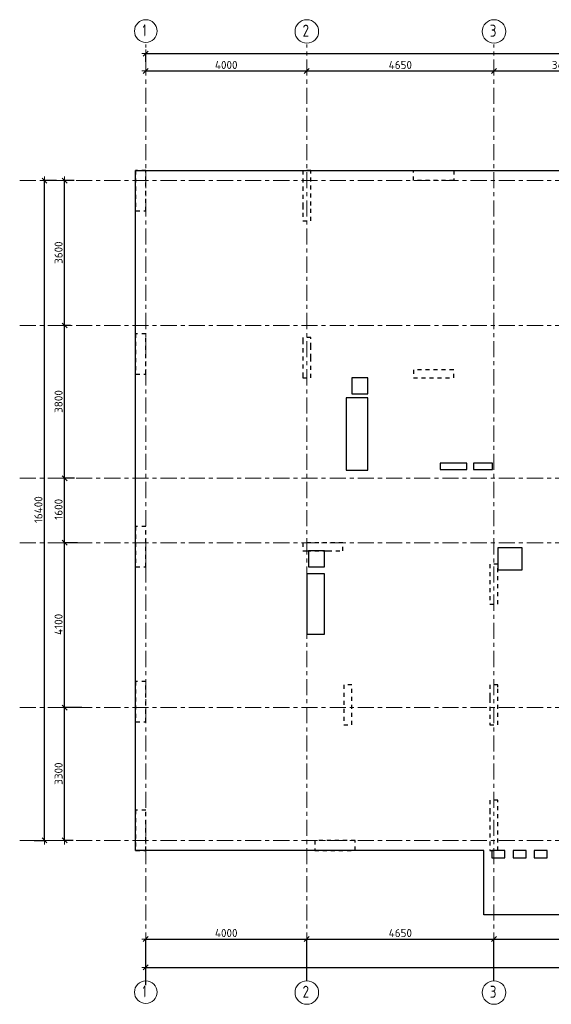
# Model space of a CAD drawing. Header units: metres. Extents: x -38 to 97, y -15 to 21.
# Tile 2 of 233: x -3 to 11, y -4 to 20. Entities that reach past the tile are written whole.
import ezdxf

# ---------------------------------------------------------------- set-up
doc = ezdxf.new("R2010")
doc.units = ezdxf.units.M
doc.header["$PDMODE"] = 65
for name, pattern in [('______11', [0.5, 0.4, -0.05, 0, -0.05]), ('______2', [0.0405, 0.03, -0.0105]), ('______5', [1.1, 0.8, -0.1, 0.1, -0.1])]:
    doc.linetypes.add(name, pattern=pattern)
for name, color, linetype, lineweight in [('XR$2$Осевая линия (1)', 7, '______5', 13), ('XR$2$Размерная линия (1)', 7, 'Continuous', 13), ('XR$5$Перекрытие (1)', 7, 'Continuous', 35)]:
    doc.layers.add(name, color=color, linetype=linetype, lineweight=lineweight)
doc.layers.add('XR$7$Стена_ бетон несущ.', color=7, linetype='Continuous', lineweight=70, true_color=0xb4b496)
doc.styles.add('ISOCPEUR', font='txt')
doc.dimstyles.new('DIMSTYLE_2', dxfattribs={"dimtxt": 0.2, "dimasz": 0.2, "dimexe": 0, "dimexo": 0, "dimgap": 0.1, "dimtad": 2, "dimdec": 0, "dimlfac": 1000, "dimrnd": 5, "dimzin": 12, "dimdsep": 46, "dimtxsty": 'ISOCPEUR', "dimblk1": 'ALL_ML_STRICH', "dimblk2": 'ALL_ML_STRICH', "dimsah": 1, "dimcen": 0, "dimclrd": 7, "dimclre": 256, "dimclrt": 7, "dimadec": 0, "dimazin": 0, "dimtfac": 1, "dimtdec": 0, "dimtix": 1, "dimtmove": 2, "dimatfit": 3, "dimfxl": 0, "dimtzin": 0, "dimlwd": 0, "dimlwe": -3, "dimarcsym": 0})
doc.dimstyles.new('DIMSTYLE_3', dxfattribs={"dimtxt": 0.2, "dimasz": 0.2, "dimexe": 0, "dimexo": 0, "dimgap": 0.1, "dimtad": 2, "dimdec": 0, "dimlfac": 1000, "dimrnd": 5, "dimzin": 12, "dimdsep": 46, "dimtxsty": 'ISOCPEUR', "dimblk1": 'ALL_ML_STRICH', "dimblk2": 'ALL_ML_STRICH', "dimsah": 1, "dimcen": 0, "dimclrd": 7, "dimclre": 256, "dimclrt": 7, "dimadec": 0, "dimazin": 0, "dimtfac": 1, "dimtdec": 0, "dimtix": 1, "dimtmove": 2, "dimatfit": 3, "dimfxl": 0, "dimtzin": 0, "dimlwd": 0, "dimlwe": -3, "dimarcsym": 0})

# ---------------------------------------------------------------- blocks, each defined once
blk = doc.blocks.new('ALL_ML_STRICH')
at = {"color": 0, "linetype": 'ByBlock', "lineweight": -2}
for p, q in [((-1, 0), (0.5, 0)), ((-0.3, -0.3), (0.3, 0.3)), ((0, -0.5), (0, 0.5))]:
    blk.add_line(p, q, dxfattribs=at)
blk = doc.blocks.new('*D5')
at = {"layer": 'DEFPOINTS', "color": 7, "linetype": 'Continuous', "lineweight": 13, "transparency": 33554687}
for p in [(-1.699, 16.4), (-2.294, 0), (-2.015, 0)]:
    blk.add_point(p, dxfattribs=at)
at = {"layer": 'XR$2$Размерная линия (1)', "color": 9, "linetype": 'Continuous', "lineweight": -2, "true_color": 0xc7c7c7, "transparency": 33554687}
for p, q in [((-1.719, 16.4), (-2.015, 16.4)), ((-2.274, 0), (-2.015, 0))]:
    blk.add_line(p, q, dxfattribs=at)
at = {"layer": 'XR$2$Размерная линия (1)', "color": 7, "linetype": 'Continuous', "lineweight": -2, "transparency": 33554687}
blk.add_line((-2.015, 0), (-2.015, 16.4), dxfattribs=at)
at = {"layer": 'XR$2$Размерная линия (1)', "color": 7, "linetype": 'Continuous', "lineweight": 13, "transparency": 33554687, "xscale": 0.2, "yscale": 0.2, "zscale": 0.2}
for p, rotation in [((-2.015, 16.4), 90), ((-2.015, 0), 270)]:
    blk.add_blockref('ALL_ML_STRICH', p, dxfattribs=dict(at, rotation=rotation))
at = {"layer": 'XR$2$Размерная линия (1)', "color": 7, "linetype": 'Continuous', "lineweight": 13, "transparency": 33554687, "insert": (-2.165, 8.22), "char_height": 0.2, "width": 1, "attachment_point": 5, "rotation": 90, "style": 'ISOCPEUR'}
blk.add_mtext('\\A1;{16400}', dxfattribs=at)
blk = doc.blocks.new('*D6')
at = {"layer": 'DEFPOINTS', "color": 7, "linetype": 'Continuous', "lineweight": 13, "transparency": 33554687}
for p in [(-1.064, 3.3), (-1.515, 0), (-1.28, 0)]:
    blk.add_point(p, dxfattribs=at)
at = {"layer": 'XR$2$Размерная линия (1)', "color": 9, "linetype": 'Continuous', "lineweight": -2, "true_color": 0xc7c7c7, "transparency": 33554687}
for p, q in [((-1.084, 3.3), (-1.515, 3.3)), ((-1.3, 0), (-1.515, 0))]:
    blk.add_line(p, q, dxfattribs=at)
at = {"layer": 'XR$2$Размерная линия (1)', "color": 7, "linetype": 'Continuous', "lineweight": -2, "transparency": 33554687}
blk.add_line((-1.515, 0), (-1.515, 3.3), dxfattribs=at)
at = {"layer": 'XR$2$Размерная линия (1)', "color": 7, "linetype": 'Continuous', "lineweight": 13, "transparency": 33554687, "xscale": 0.2, "yscale": 0.2, "zscale": 0.2}
for p, rotation in [((-1.515, 3.3), 90), ((-1.515, 0), 270)]:
    blk.add_blockref('ALL_ML_STRICH', p, dxfattribs=dict(at, rotation=rotation))
at = {"layer": 'XR$2$Размерная линия (1)', "color": 7, "linetype": 'Continuous', "lineweight": 13, "transparency": 33554687, "insert": (-1.665, 1.66), "char_height": 0.2, "width": 0.8, "attachment_point": 5, "rotation": 90, "style": 'ISOCPEUR'}
blk.add_mtext('\\A1;{3300}', dxfattribs=at)
blk = doc.blocks.new('*D7')
at = {"layer": 'DEFPOINTS', "color": 7, "linetype": 'Continuous', "lineweight": 13, "transparency": 33554687}
for p in [(-1.172, 7.4), (-1.515, 3.3), (-1.064, 3.3)]:
    blk.add_point(p, dxfattribs=at)
at = {"layer": 'XR$2$Размерная линия (1)', "color": 9, "linetype": 'Continuous', "lineweight": -2, "true_color": 0xc7c7c7, "transparency": 33554687}
for p, q in [((-1.192, 7.4), (-1.515, 7.4)), ((-1.084, 3.3), (-1.515, 3.3))]:
    blk.add_line(p, q, dxfattribs=at)
at = {"layer": 'XR$2$Размерная линия (1)', "color": 7, "linetype": 'Continuous', "lineweight": -2, "transparency": 33554687}
blk.add_line((-1.515, 3.3), (-1.515, 7.4), dxfattribs=at)
at = {"layer": 'XR$2$Размерная линия (1)', "color": 7, "linetype": 'Continuous', "lineweight": 13, "transparency": 33554687, "xscale": 0.2, "yscale": 0.2, "zscale": 0.2}
for p, rotation in [((-1.515, 7.4), 90), ((-1.515, 3.3), 270)]:
    blk.add_blockref('ALL_ML_STRICH', p, dxfattribs=dict(at, rotation=rotation))
at = {"layer": 'XR$2$Размерная линия (1)', "color": 7, "linetype": 'Continuous', "lineweight": 13, "transparency": 33554687, "insert": (-1.665, 5.37), "char_height": 0.2, "width": 0.8, "attachment_point": 5, "rotation": 90, "style": 'ISOCPEUR'}
blk.add_mtext('\\A1;{4100}', dxfattribs=at)
blk = doc.blocks.new('*D8')
at = {"layer": 'DEFPOINTS', "color": 7, "linetype": 'Continuous', "lineweight": 13, "transparency": 33554687}
for p in [(-1.253, 9), (-1.515, 7.4), (-1.172, 7.4)]:
    blk.add_point(p, dxfattribs=at)
at = {"layer": 'XR$2$Размерная линия (1)', "color": 9, "linetype": 'Continuous', "lineweight": -2, "true_color": 0xc7c7c7, "transparency": 33554687}
for p, q in [((-1.273, 9), (-1.515, 9)), ((-1.192, 7.4), (-1.515, 7.4))]:
    blk.add_line(p, q, dxfattribs=at)
at = {"layer": 'XR$2$Размерная линия (1)', "color": 7, "linetype": 'Continuous', "lineweight": -2, "transparency": 33554687}
blk.add_line((-1.515, 7.4), (-1.515, 9), dxfattribs=at)
at = {"layer": 'XR$2$Размерная линия (1)', "color": 7, "linetype": 'Continuous', "lineweight": 13, "transparency": 33554687, "xscale": 0.2, "yscale": 0.2, "zscale": 0.2}
for p, rotation in [((-1.515, 9), 90), ((-1.515, 7.4), 270)]:
    blk.add_blockref('ALL_ML_STRICH', p, dxfattribs=dict(at, rotation=rotation))
at = {"layer": 'XR$2$Размерная линия (1)', "color": 7, "linetype": 'Continuous', "lineweight": 13, "transparency": 33554687, "insert": (-1.665, 8.23), "char_height": 0.2, "width": 0.8, "attachment_point": 5, "rotation": 90, "style": 'ISOCPEUR'}
blk.add_mtext('\\A1;{1600}', dxfattribs=at)
blk = doc.blocks.new('*D9')
at = {"layer": 'DEFPOINTS', "color": 7, "linetype": 'Continuous', "lineweight": 13, "transparency": 33554687}
for p in [(-1.347, 12.8), (-1.515, 9), (-1.253, 9)]:
    blk.add_point(p, dxfattribs=at)
at = {"layer": 'XR$2$Размерная линия (1)', "color": 9, "linetype": 'Continuous', "lineweight": -2, "true_color": 0xc7c7c7, "transparency": 33554687}
for p, q in [((-1.367, 12.8), (-1.515, 12.8)), ((-1.273, 9), (-1.515, 9))]:
    blk.add_line(p, q, dxfattribs=at)
at = {"layer": 'XR$2$Размерная линия (1)', "color": 7, "linetype": 'Continuous', "lineweight": -2, "transparency": 33554687}
blk.add_line((-1.515, 9), (-1.515, 12.8), dxfattribs=at)
at = {"layer": 'XR$2$Размерная линия (1)', "color": 7, "linetype": 'Continuous', "lineweight": 13, "transparency": 33554687, "xscale": 0.2, "yscale": 0.2, "zscale": 0.2}
for p, rotation in [((-1.515, 12.8), 90), ((-1.515, 9), 270)]:
    blk.add_blockref('ALL_ML_STRICH', p, dxfattribs=dict(at, rotation=rotation))
at = {"layer": 'XR$2$Размерная линия (1)', "color": 7, "linetype": 'Continuous', "lineweight": 13, "transparency": 33554687, "insert": (-1.665, 10.91), "char_height": 0.2, "width": 0.8, "attachment_point": 5, "rotation": 90, "style": 'ISOCPEUR'}
blk.add_mtext('\\A1;{3800}', dxfattribs=at)
blk = doc.blocks.new('*D10')
at = {"layer": 'DEFPOINTS', "color": 7, "linetype": 'Continuous', "lineweight": 13, "transparency": 33554687}
for p in [(-1.26, 16.4), (-1.515, 12.8), (-1.347, 12.8)]:
    blk.add_point(p, dxfattribs=at)
at = {"layer": 'XR$2$Размерная линия (1)', "color": 9, "linetype": 'Continuous', "lineweight": -2, "true_color": 0xc7c7c7, "transparency": 33554687}
for p, q in [((-1.28, 16.4), (-1.515, 16.4)), ((-1.367, 12.8), (-1.515, 12.8))]:
    blk.add_line(p, q, dxfattribs=at)
at = {"layer": 'XR$2$Размерная линия (1)', "color": 7, "linetype": 'Continuous', "lineweight": -2, "transparency": 33554687}
blk.add_line((-1.515, 12.8), (-1.515, 16.4), dxfattribs=at)
at = {"layer": 'XR$2$Размерная линия (1)', "color": 7, "linetype": 'Continuous', "lineweight": 13, "transparency": 33554687, "xscale": 0.2, "yscale": 0.2, "zscale": 0.2}
for p, rotation in [((-1.515, 16.4), 90), ((-1.515, 12.8), 270)]:
    blk.add_blockref('ALL_ML_STRICH', p, dxfattribs=dict(at, rotation=rotation))
at = {"layer": 'XR$2$Размерная линия (1)', "color": 7, "linetype": 'Continuous', "lineweight": 13, "transparency": 33554687, "insert": (-1.665, 14.61), "char_height": 0.2, "width": 0.8, "attachment_point": 5, "rotation": 90, "style": 'ISOCPEUR'}
blk.add_mtext('\\A1;{3600}', dxfattribs=at)
blk = doc.blocks.new('*D11')
at = {"layer": 'DEFPOINTS', "color": 7, "linetype": 'Continuous', "lineweight": 13, "transparency": 33554687}
for p in [(0.5, 19.557), (0.5, 19.377), (61.6, 17.12)]:
    blk.add_point(p, dxfattribs=at)
at = {"layer": 'XR$2$Размерная линия (1)', "color": 9, "linetype": 'Continuous', "lineweight": -2, "true_color": 0xc7c7c7, "transparency": 33554687}
for p, q in [((0.5, 19.357), (0.5, 19.557)), ((61.6, 17.14), (61.6, 19.557))]:
    blk.add_line(p, q, dxfattribs=at)
at = {"layer": 'XR$2$Размерная линия (1)', "color": 7, "linetype": 'Continuous', "lineweight": -2, "transparency": 33554687}
blk.add_line((0.5, 19.557), (61.6, 19.557), dxfattribs=at)
at = {"layer": 'XR$2$Размерная линия (1)', "color": 7, "linetype": 'Continuous', "lineweight": 13, "transparency": 33554687, "xscale": 0.2, "yscale": 0.2, "zscale": 0.2, "rotation": 180}
blk.add_blockref('ALL_ML_STRICH', (0.5, 19.557), dxfattribs=at)
at = {"layer": 'XR$2$Размерная линия (1)', "color": 7, "linetype": 'Continuous', "lineweight": 13, "transparency": 33554687, "xscale": 0.2, "yscale": 0.2, "zscale": 0.2}
blk.add_blockref('ALL_ML_STRICH', (61.6, 19.557), dxfattribs=at)
at = {"layer": 'XR$2$Размерная линия (1)', "color": 7, "linetype": 'Continuous', "lineweight": 13, "transparency": 33554687, "insert": (31.1, 19.707), "char_height": 0.2, "width": 1, "attachment_point": 5, "style": 'ISOCPEUR'}
blk.add_mtext('\\A1;{61100}', dxfattribs=at)
blk = doc.blocks.new('*D12')
at = {"layer": 'DEFPOINTS', "color": 7, "linetype": 'Continuous', "lineweight": 13, "transparency": 33554687}
for p in [(0.5, -3.103), (0.5, -3.156), (61.6, -3.14)]:
    blk.add_point(p, dxfattribs=at)
at = {"layer": 'XR$2$Размерная линия (1)', "color": 9, "linetype": 'Continuous', "lineweight": -2, "true_color": 0xc7c7c7, "transparency": 33554687}
for p, q in [((0.5, -3.123), (0.5, -3.156)), ((61.6, -3.156), (61.6, -3.156))]:
    blk.add_line(p, q, dxfattribs=at)
at = {"layer": 'XR$2$Размерная линия (1)', "color": 7, "linetype": 'Continuous', "lineweight": -2, "transparency": 33554687}
blk.add_line((0.5, -3.156), (61.6, -3.156), dxfattribs=at)
at = {"layer": 'XR$2$Размерная линия (1)', "color": 7, "linetype": 'Continuous', "lineweight": 13, "transparency": 33554687, "xscale": 0.2, "yscale": 0.2, "zscale": 0.2, "rotation": 180}
blk.add_blockref('ALL_ML_STRICH', (0.5, -3.156), dxfattribs=at)
at = {"layer": 'XR$2$Размерная линия (1)', "color": 7, "linetype": 'Continuous', "lineweight": 13, "transparency": 33554687, "xscale": 0.2, "yscale": 0.2, "zscale": 0.2}
blk.add_blockref('ALL_ML_STRICH', (61.6, -3.156), dxfattribs=at)
at = {"layer": 'XR$2$Размерная линия (1)', "color": 7, "linetype": 'Continuous', "lineweight": 13, "transparency": 33554687, "insert": (31.1, -3.006), "char_height": 0.2, "width": 1, "attachment_point": 5, "style": 'ISOCPEUR'}
blk.add_mtext('\\A1;{61100}', dxfattribs=at)
blk = doc.blocks.new('*D13')
at = {"layer": 'DEFPOINTS', "color": 7, "linetype": 'Continuous', "lineweight": 13, "transparency": 33554687}
for p in [(0.5, -2.452), (0.5, -3.622), (4.5, -3.513)]:
    blk.add_point(p, dxfattribs=at)
at = {"layer": 'XR$2$Размерная линия (1)', "color": 9, "linetype": 'Continuous', "lineweight": -2, "true_color": 0xc7c7c7, "transparency": 33554687}
for p, q in [((0.5, -3.602), (0.5, -2.452)), ((4.5, -3.493), (4.5, -2.452))]:
    blk.add_line(p, q, dxfattribs=at)
at = {"layer": 'XR$2$Размерная линия (1)', "color": 7, "linetype": 'Continuous', "lineweight": -2, "transparency": 33554687}
blk.add_line((0.5, -2.452), (4.5, -2.452), dxfattribs=at)
at = {"layer": 'XR$2$Размерная линия (1)', "color": 7, "linetype": 'Continuous', "lineweight": 13, "transparency": 33554687, "xscale": 0.2, "yscale": 0.2, "zscale": 0.2, "rotation": 180}
blk.add_blockref('ALL_ML_STRICH', (0.5, -2.452), dxfattribs=at)
at = {"layer": 'XR$2$Размерная линия (1)', "color": 7, "linetype": 'Continuous', "lineweight": 13, "transparency": 33554687, "xscale": 0.2, "yscale": 0.2, "zscale": 0.2}
blk.add_blockref('ALL_ML_STRICH', (4.5, -2.452), dxfattribs=at)
at = {"layer": 'XR$2$Размерная линия (1)', "color": 7, "linetype": 'Continuous', "lineweight": 13, "transparency": 33554687, "insert": (2.5, -2.302), "char_height": 0.2, "width": 0.8, "attachment_point": 5, "style": 'ISOCPEUR'}
blk.add_mtext('\\A1;{4000}', dxfattribs=at)
blk = doc.blocks.new('*D14')
at = {"layer": 'DEFPOINTS', "color": 7, "linetype": 'Continuous', "lineweight": 13, "transparency": 33554687}
for p in [(4.5, -2.452), (4.5, -3.513), (9.15, -3.513)]:
    blk.add_point(p, dxfattribs=at)
at = {"layer": 'XR$2$Размерная линия (1)', "color": 9, "linetype": 'Continuous', "lineweight": -2, "true_color": 0xc7c7c7, "transparency": 33554687}
for p, q in [((4.5, -3.493), (4.5, -2.452)), ((9.15, -3.493), (9.15, -2.452))]:
    blk.add_line(p, q, dxfattribs=at)
at = {"layer": 'XR$2$Размерная линия (1)', "color": 7, "linetype": 'Continuous', "lineweight": -2, "transparency": 33554687}
blk.add_line((4.5, -2.452), (9.15, -2.452), dxfattribs=at)
at = {"layer": 'XR$2$Размерная линия (1)', "color": 7, "linetype": 'Continuous', "lineweight": 13, "transparency": 33554687, "xscale": 0.2, "yscale": 0.2, "zscale": 0.2, "rotation": 180}
blk.add_blockref('ALL_ML_STRICH', (4.5, -2.452), dxfattribs=at)
at = {"layer": 'XR$2$Размерная линия (1)', "color": 7, "linetype": 'Continuous', "lineweight": 13, "transparency": 33554687, "xscale": 0.2, "yscale": 0.2, "zscale": 0.2}
blk.add_blockref('ALL_ML_STRICH', (9.15, -2.452), dxfattribs=at)
at = {"layer": 'XR$2$Размерная линия (1)', "color": 7, "linetype": 'Continuous', "lineweight": 13, "transparency": 33554687, "insert": (6.825, -2.302), "char_height": 0.2, "width": 0.8, "attachment_point": 5, "style": 'ISOCPEUR'}
blk.add_mtext('\\A1;{4650}', dxfattribs=at)
blk = doc.blocks.new('*D15')
at = {"layer": 'DEFPOINTS', "color": 7, "linetype": 'Continuous', "lineweight": 13, "transparency": 33554687}
for p in [(9.15, -2.452), (9.15, -3.513), (13.75, -3.513)]:
    blk.add_point(p, dxfattribs=at)
at = {"layer": 'XR$2$Размерная линия (1)', "color": 9, "linetype": 'Continuous', "lineweight": -2, "true_color": 0xc7c7c7, "transparency": 33554687}
for p, q in [((9.15, -3.493), (9.15, -2.452)), ((13.75, -3.493), (13.75, -2.452))]:
    blk.add_line(p, q, dxfattribs=at)
at = {"layer": 'XR$2$Размерная линия (1)', "color": 7, "linetype": 'Continuous', "lineweight": -2, "transparency": 33554687}
blk.add_line((9.15, -2.452), (13.75, -2.452), dxfattribs=at)
at = {"layer": 'XR$2$Размерная линия (1)', "color": 7, "linetype": 'Continuous', "lineweight": 13, "transparency": 33554687, "xscale": 0.2, "yscale": 0.2, "zscale": 0.2, "rotation": 180}
blk.add_blockref('ALL_ML_STRICH', (9.15, -2.452), dxfattribs=at)
at = {"layer": 'XR$2$Размерная линия (1)', "color": 7, "linetype": 'Continuous', "lineweight": 13, "transparency": 33554687, "xscale": 0.2, "yscale": 0.2, "zscale": 0.2}
blk.add_blockref('ALL_ML_STRICH', (13.75, -2.452), dxfattribs=at)
at = {"layer": 'XR$2$Размерная линия (1)', "color": 7, "linetype": 'Continuous', "lineweight": 13, "transparency": 33554687, "insert": (11.45, -2.302), "char_height": 0.2, "width": 0.8, "attachment_point": 5, "style": 'ISOCPEUR'}
blk.add_mtext('\\A1;{4600}', dxfattribs=at)
blk = doc.blocks.new('*D26')
at = {"layer": 'DEFPOINTS', "color": 7, "linetype": 'Continuous', "lineweight": 13, "transparency": 33554687}
for p in [(0.5, 19.17), (0.5, 19.126), (4.5, 19.191)]:
    blk.add_point(p, dxfattribs=at)
at = {"layer": 'XR$2$Размерная линия (1)', "color": 9, "linetype": 'Continuous', "lineweight": -2, "true_color": 0xc7c7c7, "transparency": 33554687}
for p, q in [((0.5, 19.15), (0.5, 19.126)), ((4.5, 19.171), (4.5, 19.126))]:
    blk.add_line(p, q, dxfattribs=at)
at = {"layer": 'XR$2$Размерная линия (1)', "color": 7, "linetype": 'Continuous', "lineweight": -2, "transparency": 33554687}
blk.add_line((0.5, 19.126), (4.5, 19.126), dxfattribs=at)
at = {"layer": 'XR$2$Размерная линия (1)', "color": 7, "linetype": 'Continuous', "lineweight": 13, "transparency": 33554687, "xscale": 0.2, "yscale": 0.2, "zscale": 0.2, "rotation": 180}
blk.add_blockref('ALL_ML_STRICH', (0.5, 19.126), dxfattribs=at)
at = {"layer": 'XR$2$Размерная линия (1)', "color": 7, "linetype": 'Continuous', "lineweight": 13, "transparency": 33554687, "xscale": 0.2, "yscale": 0.2, "zscale": 0.2}
blk.add_blockref('ALL_ML_STRICH', (4.5, 19.126), dxfattribs=at)
at = {"layer": 'XR$2$Размерная линия (1)', "color": 7, "linetype": 'Continuous', "lineweight": 13, "transparency": 33554687, "insert": (2.5, 19.276), "char_height": 0.2, "width": 0.8, "attachment_point": 5, "style": 'ISOCPEUR'}
blk.add_mtext('\\A1;{4000}', dxfattribs=at)
blk = doc.blocks.new('*D27')
at = {"layer": 'DEFPOINTS', "color": 7, "linetype": 'Continuous', "lineweight": 13, "transparency": 33554687}
for p in [(4.5, 19.191), (4.5, 19.126), (9.15, 19.126)]:
    blk.add_point(p, dxfattribs=at)
at = {"layer": 'XR$2$Размерная линия (1)', "color": 9, "linetype": 'Continuous', "lineweight": -2, "true_color": 0xc7c7c7, "transparency": 33554687}
for p, q in [((4.5, 19.171), (4.5, 19.126)), ((9.15, 19.126), (9.15, 19.126))]:
    blk.add_line(p, q, dxfattribs=at)
at = {"layer": 'XR$2$Размерная линия (1)', "color": 7, "linetype": 'Continuous', "lineweight": -2, "transparency": 33554687}
blk.add_line((4.5, 19.126), (9.15, 19.126), dxfattribs=at)
at = {"layer": 'XR$2$Размерная линия (1)', "color": 7, "linetype": 'Continuous', "lineweight": 13, "transparency": 33554687, "xscale": 0.2, "yscale": 0.2, "zscale": 0.2, "rotation": 180}
blk.add_blockref('ALL_ML_STRICH', (4.5, 19.126), dxfattribs=at)
at = {"layer": 'XR$2$Размерная линия (1)', "color": 7, "linetype": 'Continuous', "lineweight": 13, "transparency": 33554687, "xscale": 0.2, "yscale": 0.2, "zscale": 0.2}
blk.add_blockref('ALL_ML_STRICH', (9.15, 19.126), dxfattribs=at)
at = {"layer": 'XR$2$Размерная линия (1)', "color": 7, "linetype": 'Continuous', "lineweight": 13, "transparency": 33554687, "insert": (6.825, 19.276), "char_height": 0.2, "width": 0.8, "attachment_point": 5, "style": 'ISOCPEUR'}
blk.add_mtext('\\A1;{4650}', dxfattribs=at)
blk = doc.blocks.new('*D28')
at = {"layer": 'DEFPOINTS', "color": 7, "linetype": 'Continuous', "lineweight": 13, "transparency": 33554687}
for p in [(9.15, 19.126), (9.15, 19.126), (12.6, 19.061)]:
    blk.add_point(p, dxfattribs=at)
at = {"layer": 'XR$2$Размерная линия (1)', "color": 9, "linetype": 'Continuous', "lineweight": -2, "true_color": 0xc7c7c7, "transparency": 33554687}
for p, q in [((9.15, 19.126), (9.15, 19.126)), ((12.6, 19.081), (12.6, 19.126))]:
    blk.add_line(p, q, dxfattribs=at)
at = {"layer": 'XR$2$Размерная линия (1)', "color": 7, "linetype": 'Continuous', "lineweight": -2, "transparency": 33554687}
blk.add_line((9.15, 19.126), (12.6, 19.126), dxfattribs=at)
at = {"layer": 'XR$2$Размерная линия (1)', "color": 7, "linetype": 'Continuous', "lineweight": 13, "transparency": 33554687, "xscale": 0.2, "yscale": 0.2, "zscale": 0.2, "rotation": 180}
blk.add_blockref('ALL_ML_STRICH', (9.15, 19.126), dxfattribs=at)
at = {"layer": 'XR$2$Размерная линия (1)', "color": 7, "linetype": 'Continuous', "lineweight": 13, "transparency": 33554687, "xscale": 0.2, "yscale": 0.2, "zscale": 0.2}
blk.add_blockref('ALL_ML_STRICH', (12.6, 19.126), dxfattribs=at)
at = {"layer": 'XR$2$Размерная линия (1)', "color": 7, "linetype": 'Continuous', "lineweight": 13, "transparency": 33554687, "insert": (10.875, 19.276), "char_height": 0.2, "width": 0.8, "attachment_point": 5, "style": 'ISOCPEUR'}
blk.add_mtext('\\A1;{3450}', dxfattribs=at)

msp = doc.modelspace()

# ---------------------------------------------------------------- linework, layer by layer
at = {"layer": 'XR$2$Осевая линия (1)', "color": 253, "linetype": '______11', "lineweight": 13, "true_color": 0xa0a0a0, "transparency": 33554687}
for p, q in [((0.5, -3.39), (0.5, 19.78)), ((4.5, -3.39), (4.5, 19.78)), ((9.15, -3.39), (9.15, 19.78)), ((-2.63, 16.4), (62.6, 16.4)), ((-2.63, 12.8), (62.6, 12.8)), ((-2.63, 9), (62.6, 9)), ((-2.63, 7.4), (62.6, 7.4)), ((-2.63, 3.3), (62.6, 3.3)), ((-2.63, 0), (62.6, 0))]:
    msp.add_line(p, q, dxfattribs=at)
at = {"layer": 'XR$2$Осевая линия (1)', "color": 7, "linetype": 'Continuous', "lineweight": 13, "transparency": 33554687}
for centre, radius in [((0.5019, 20.1186), 0.2819), ((4.5024, 20.1081), 0.2924), ((9.1524, 20.1081), 0.2924), ((0.5019, -3.7714), 0.2819), ((4.5024, -3.7819), 0.2924), ((9.1524, -3.7819), 0.2924)]:
    msp.add_circle(centre, radius, dxfattribs=at)
at = {"layer": 'XR$5$Перекрытие (1)', "color": 7, "linetype": 'Continuous', "lineweight": 25, "transparency": 33554687}
for p, q in [((0.25, -0.2498), (0.25, 16.6502)), ((0.25, 16.6502), (12.6998, 16.6502)), ((5.6203, 11.5002), (5.6203, 11.1002)), ((6.0203, 11.5002), (5.6203, 11.5002)), ((6.0203, 11.1002), (6.0203, 11.5002)), ((5.6203, 11.1002), (6.0203, 11.1002)), ((5.4806, 11.0007), (5.4806, 9.2007)), ((6.0206, 11.0007), (5.4806, 11.0007)), ((6.0206, 9.2007), (6.0206, 11.0007)), ((7.8156, 9.3795), (7.8156, 9.2195)), ((8.4756, 9.3795), (7.8156, 9.3795)), ((8.4756, 9.2195), (8.4756, 9.3795)), ((8.6449, 9.3795), (8.6449, 9.2195)), ((9.1149, 9.3795), (8.6449, 9.3795)), ((9.1149, 9.2195), (9.1149, 9.3795)), ((5.4806, 9.2007), (6.0206, 9.2007)), ((7.8156, 9.2195), (8.4756, 9.2195)), ((8.6449, 9.2195), (9.1149, 9.2195)), ((4.94, 7.2003), (4.54, 7.2002)), ((4.54, 7.2002), (4.54, 6.8002)), ((4.94, 6.8003), (4.94, 7.2003)), ((9.25, 7.2745), (9.25, 6.7245)), ((9.85, 7.2745), (9.25, 7.2745)), ((9.85, 6.7245), (9.85, 7.2745)), ((4.5, 6.6302), (4.5, 5.1302)), ((4.94, 6.6302), (4.5, 6.6302)), ((4.54, 6.8002), (4.94, 6.8003)), ((4.94, 5.1302), (4.94, 6.6302)), ((9.25, 6.7245), (9.85, 6.7245)), ((4.5, 5.1302), (4.94, 5.1302)), ((8.9, -0.2498), (0.25, -0.2498)), ((8.9, -0.4298), (8.9, -0.2498)), ((8.9, -1.8498), (8.9, -0.4298)), ((9.425, -0.2498), (9.1, -0.2498)), ((9.1, -0.2498), (9.1, -0.4298)), ((9.1, -0.4298), (9.425, -0.4298)), ((9.425, -0.4298), (9.425, -0.2498)), ((9.95, -0.2498), (9.625, -0.2498)), ((9.625, -0.2498), (9.625, -0.4298)), ((9.625, -0.4298), (9.95, -0.4298)), ((9.95, -0.4298), (9.95, -0.2498)), ((10.15, -0.2498), (10.15, -0.4298)), ((10.475, -0.2498), (10.15, -0.2498)), ((10.15, -0.4298), (10.475, -0.4298)), ((10.475, -0.4298), (10.475, -0.2498)), ((12.25, -1.8498), (8.9, -1.8498))]:
    msp.add_line(p, q, dxfattribs=at)
at = {"layer": 'XR$7$Стена_ бетон несущ.', "color": 253, "linetype": '______2', "lineweight": -3, "true_color": 0xa0a0a0, "transparency": 33554687}
for p, q in [((0.5, 16.65), (0.25, 16.65)), ((0.25, 16.65), (0.25, 15.65)), ((0.5, 16.4), (0.5, 16.65)), ((4.4, 16.65), (4.4, 15.86)), ((4.6, 16.65), (4.4, 16.65)), ((4.6, 15.78), (4.6, 16.65)), ((0.5, 15.65), (0.5, 16.4)), ((4.4, 15.86), (4.4, 15.84)), ((4.4, 15.84), (4.4, 15.78)), ((4.4, 15.78), (4.4, 15.6)), ((4.6, 15.6), (4.6, 15.78)), ((0.25, 15.65), (0.5, 15.65)), ((4.4, 15.6), (4.4, 15.4)), ((4.6, 15.4), (4.6, 15.6)), ((4.4, 15.4), (4.6, 15.4)), ((0.5, 12.59), (0.25, 12.59)), ((0.25, 12.59), (0.25, 11.59)), ((0.5, 11.59), (0.5, 12.59)), ((4.6, 12.5), (4.4, 12.5)), ((4.4, 12.5), (4.4, 12.4319)), ((4.6, 12.2716), (4.6, 12.5)), ((4.4, 12.4319), (4.4, 11.58)), ((4.6, 12.1916), (4.6, 12.2716)), ((4.6, 11.9916), (4.6, 12.1916)), ((4.6, 11.9116), (4.6, 11.9916)), ((4.6, 11.7), (4.6, 11.9116)), ((0.25, 11.59), (0.5, 11.59)), ((4.4, 11.58), (4.4, 11.5)), ((4.6, 11.5), (4.6, 11.7)), ((8.1499, 11.7), (7.1499, 11.7)), ((7.1499, 11.7), (7.1499, 11.5)), ((8.1499, 11.5), (8.1499, 11.7)), ((4.4, 11.5), (4.6, 11.5)), ((7.1499, 11.5), (8.1499, 11.5)), ((0.5, 7.7999), (0.25, 7.7999)), ((0.25, 7.7999), (0.25, 7.7999)), ((0.25, 7.7999), (0.25, 6.7999)), ((0.5, 7.4), (0.5, 7.7999)), ((0.5, 7.2), (0.5, 7.4)), ((5.4, 7.4), (4.4, 7.4)), ((4.4, 7.4), (4.4, 7.2)), ((5.4, 7.2), (5.4, 7.4)), ((0.5, 6.7999), (0.5, 7.2)), ((4.4, 7.2), (4.42, 7.2)), ((4.42, 7.2), (4.5, 7.2)), ((4.5, 7.2), (4.94, 7.2)), ((4.94, 7.2), (5.02, 7.2)), ((5.02, 7.2), (5.4, 7.2)), ((9.05, 6.87), (9.05, 5.87)), ((9.25, 6.87), (9.05, 6.87)), ((9.25, 5.87), (9.25, 6.87)), ((0.25, 6.7999), (0.5, 6.7999)), ((9.05, 5.87), (9.25, 5.87)), ((0.5, 3.95), (0.25, 3.95)), ((0.25, 3.95), (0.25, 3.95)), ((0.25, 3.95), (0.25, 2.95)), ((0.5, 2.95), (0.5, 3.95)), ((5.42, 3.87), (5.42, 2.87)), ((5.62, 3.87), (5.42, 3.87)), ((5.62, 2.87), (5.62, 3.87)), ((9.05, 3.87), (9.05, 3.601)), ((9.25, 3.87), (9.05, 3.87)), ((9.25, 3.8092), (9.25, 3.87)), ((9.25, 2.87), (9.25, 3.8092)), ((9.05, 3.601), (9.05, 3.521)), ((9.05, 3.521), (9.05, 2.87)), ((0.25, 2.95), (0.5, 2.95)), ((5.42, 2.87), (5.62, 2.87)), ((9.05, 2.87), (9.25, 2.87)), ((9.25, 1), (9.05, 1)), ((9.05, 1), (9.05, 0.75)), ((9.25, 0.75), (9.25, 1)), ((0.5, 0.75), (0.25, 0.75)), ((0.25, 0.75), (0.25, -0.25)), ((0.5, 0), (0.5, 0.75)), ((9.05, 0.75), (9.05, 0.5702)), ((9.25, -0.25), (9.25, 0.75)), ((9.05, 0.5702), (9.05, -0.25)), ((0.5, -0.25), (0.5, 0)), ((5.7006, 0), (4.7006, 0)), ((4.7006, 0), (4.7006, -0.25)), ((5.7006, -0.25), (5.7006, 0)), ((0.25, -0.25), (0.5, -0.25)), ((4.7006, -0.25), (5.7006, -0.25)), ((9.05, -0.25), (9.25, -0.25))]:
    msp.add_line(p, q, dxfattribs=at)
msp.add_lwpolyline([(7.1499, 16.65), (8.1499, 16.65), (8.1499, 16.4), (7.1499, 16.4), (7.1499, 16.65)], close=True, dxfattribs=at)

# ---------------------------------------------------------------- texts
at = {"layer": 'XR$2$Осевая линия (1)', "color": 7, "linetype": 'Continuous', "lineweight": 13, "transparency": 33554687, "char_height": 0.3, "attachment_point": 7, "style": 'ISOCPEUR'}
for s, insert, width in [('\\W0.56;1', (0.4269, 19.9881), 0.233333), ('\\W0.78;2', (4.3974, 19.9776), 0.326407), ('\\W0.78;3', (9.0474, 19.9776), 0.326407), ('\\W0.56;1', (0.4269, -3.9019), 0.233333), ('\\W0.78;2', (4.3974, -3.9124), 0.326407), ('\\W0.78;3', (9.0474, -3.9124), 0.326407)]:
    msp.add_mtext(s, dxfattribs=dict(at, insert=insert, width=width))

# ---------------------------------------------------------------- dimensions: what is measured, and where the dimension line sits
at = {"layer": 'XR$2$Размерная линия (1)', "color": 7, "linetype": 'Continuous', "lineweight": 13, "transparency": 33554687}
for base, p1, p2, picture, middle in [((61.6, 19.5574), (0.5, 19.3568), (61.6, 17.1397), '*D11', (31.1, 19.7074)), ((4.5, 19.1261), (0.5, 19.1495), (4.5, 19.1712), '*D26', (2.5, 19.2761)), ((9.15, 19.1261), (4.5, 19.1712), (9.15, 19.1261), '*D27', (6.825, 19.2761)), ((12.6, 19.1261), (9.15, 19.1261), (12.6, 19.0812), '*D28', (10.875, 19.2761)), ((4.5, -2.452), (0.5, -3.6015), (4.5, -3.4932), '*D13', (2.5, -2.302)), ((9.15, -2.452), (4.5, -3.4932), (9.15, -3.4932), '*D14', (6.825, -2.302)), ((13.75, -2.452), (9.15, -3.4932), (13.75, -3.4932), '*D15', (11.45, -2.302)), ((61.6, -3.1563), (0.5, -3.1233), (61.6, -3.1563), '*D12', (31.1, -3.0063))]:
    dim = msp.add_linear_dim(base=base, p1=p1, p2=p2, dimstyle='DIMSTYLE_3', override={"dimpost": '<>', "dimclrd": 7, "dimclre": 9, "dimclrt": 7, "dimlwd": 0, "dimlwe": 65533}, dxfattribs=at)
    dim.commit()
    dim.dimension.update_dxf_attribs({"geometry": picture, "text_midpoint": middle, "dimtype": 160})
for base, p1, p2, dimstyle, picture, middle in [((-2.0153, 16.4), (-2.2738, 0), (-1.7186, 16.4), 'DIMSTYLE_2', '*D5', (-2.1653, 8.22)), ((-1.5153, 16.4), (-1.3672, 12.8), (-1.2805, 16.4), 'DIMSTYLE_3', '*D10', (-1.6653, 14.61)), ((-1.5153, 12.8), (-1.2732, 9), (-1.3672, 12.8), 'DIMSTYLE_3', '*D9', (-1.6653, 10.91)), ((-1.5153, 9), (-1.1919, 7.4), (-1.2732, 9), 'DIMSTYLE_3', '*D8', (-1.6653, 8.23)), ((-1.5153, 7.4), (-1.0835, 3.3), (-1.1919, 7.4), 'DIMSTYLE_3', '*D7', (-1.6653, 5.37)), ((-1.5153, 3.3), (-1.3003, 0), (-1.0835, 3.3), 'DIMSTYLE_3', '*D6', (-1.6653, 1.66))]:
    dim = msp.add_linear_dim(base=base, p1=p1, p2=p2, angle=90, dimstyle=dimstyle, override={"dimpost": '<>', "dimclrd": 7, "dimclre": 9, "dimclrt": 7, "dimlwd": 0, "dimlwe": 65533}, dxfattribs=at)
    dim.commit()
    dim.dimension.update_dxf_attribs({"geometry": picture, "text_midpoint": middle, "dimtype": 160})

doc.saveas('drawing.dxf')
